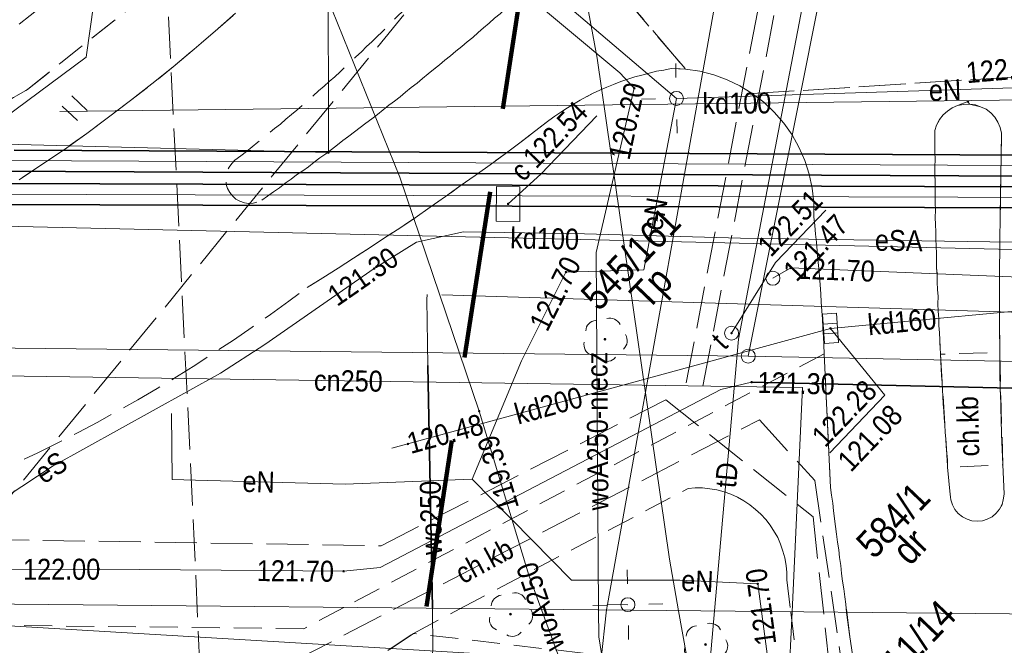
# Model space of a CAD drawing. Extents: x 0 to 6443539, y 0 to 5655063.
# Tile 48 of 64: x 6441092 to 6441127, y 5654808 to 5654831. Entities that reach past the tile are written whole.
import ezdxf
from ezdxf.enums import TextEntityAlignment as Align

# ---------------------------------------------------------------- set-up
doc = ezdxf.new("R2010")
doc.units = 0
doc.header["$MEASUREMENT"] = 0
for name, pattern in [('1.0_0.5', [1.5, 1, -0.5]), ('1.5_0.5', [2, 1.5, -0.5]), ('2', [0.9, 0.6, -0.3]), ('219-500', [0])]:
    doc.linetypes.add(name, pattern=pattern)
doc.layers.get('0').update_dxf_attribs({"color": 2, "linetype": 'CONTINUOUS', "lineweight": 5})
for name, color, linetype in [('202-punkt graniczny', 7, 'CONTINUOUS'), ('203-punkt graniczny', 7, 'CONTINUOUS'), ('210-oznaczenie konturu użytku gruntowego', 7, 'CONTINUOUS'), ('211-numer działki ewidencyjnej', 7, 'CONTINUOUS'), ('218-kontur użytku gruntowego', 7, 'CONTINUOUS'), ('219-działka ewidencyjna', 7, 'CONTINUOUS'), ('chodnik', 7, 'CONTINUOUS'), ('chodnik-Atr17', 7, 'CONTINUOUS'), ('droga dla rowerów', 7, 'CONTINUOUS'), ('drzewo liściaste', 7, 'CONTINUOUS'), ('jezdnia', 7, 'CONTINUOUS'), ('kratka ściekowa', 7, 'CONTINUOUS'), ('krawężnik', 7, 'CONTINUOUS'), ('latarnia', 7, 'CONTINUOUS'), ('obudowa ochronna przewodu', 7, 'CONTINUOUS'), ('pikieta sztuczna', 7, 'CONTINUOUS'), ('pikieta sztuczna-Atr2', 7, 'CONTINUOUS'), ('przewód ciepłowniczy', 7, 'CONTINUOUS'), ('przewód ciepłowniczy - ob. projektowany', 7, 'CONTINUOUS'), ('przewód ciepłowniczy-Atr1', 7, 'CONTINUOUS'), ('przewód elektroenergetyczny podziemny', 7, 'CONTINUOUS'), ('przewód elektroenergetyczny podziemny - ob. projektowany', 7, 'CONTINUOUS'), ('przewód elektroenergetyczny podziemny-Atr1', 7, 'CONTINUOUS'), ('przewód kanalizacyjny', 7, 'CONTINUOUS'), ('przewód kanalizacyjny - ob. projektowany', 7, 'CONTINUOUS'), ('przewód kanalizacyjny-Atr1', 7, 'CONTINUOUS'), ('przewód telekomunikacyjny podziemny', 7, 'CONTINUOUS'), ('przewód telekomunikacyjny podziemny - ob. projektowany', 7, 'CONTINUOUS'), ('przewód telekomunikacyjny podziemny-Atr1', 7, 'CONTINUOUS'), ('przewód wodociągowy', 7, 'CONTINUOUS'), ('przewód wodociągowy-Atr1', 7, 'CONTINUOUS'), ('rzedna', 7, 'CONTINUOUS'), ('rzedna-Atr2', 7, 'CONTINUOUS'), ('rzedna-Atr3', 7, 'CONTINUOUS'), ('słup przewodów napowietrznych', 7, 'CONTINUOUS'), ('trawnik', 7, 'CONTINUOUS'), ('właz do komory lub kanału', 7, 'CONTINUOUS'), ('właz do komory lub kanału - okrągły', 7, 'CONTINUOUS'), ('właz do komory lub kanału - okrągły-Atr17', 7, 'CONTINUOUS'), ('właz do komory lub kanału-Atr17', 7, 'CONTINUOUS'), ('Zakres', 7, 'CONTINUOUS')]:
    doc.layers.add(name, color=color, linetype=linetype)
doc.styles.add('MapaZas', font='geodezja.shx', dxfattribs={"width": 0.9})

# ---------------------------------------------------------------- blocks, each defined once
blk = doc.blocks.new('202')
at = {"color": 0, "linetype": 'Continuous', "lineweight": 0}
blk.add_circle((0, 0), 0.25, dxfattribs=at)
blk = doc.blocks.new('203')
at = {"linetype": 'Continuous', "lineweight": 0}
h = blk.add_hatch(color=0, dxfattribs=at)
edge = h.paths.add_edge_path()
edge.add_arc((0, 0), 0.045, 0, 360)
blk = doc.blocks.new('PW01')
at = {"linetype": 'Continuous', "lineweight": 13}
h = blk.add_hatch(color=0, dxfattribs=at)
edge = h.paths.add_edge_path()
edge.add_arc((0, 0), 0.045, 0, 360)
blk = doc.blocks.new('US22')
at = {"color": 0, "linetype": 'Continuous', "lineweight": 13}
blk.add_circle((0, 0), 0.25, dxfattribs=at)
blk = doc.blocks.new('US15')
at = {"color": 0, "linetype": 'Continuous', "lineweight": 13}
blk.add_circle((0, 0), 0.25, dxfattribs=at)
blk = doc.blocks.new('TU04')
at = {"color": 0, "linetype": 'Continuous', "lineweight": 13}
for p, q in [((0, 0), (0, 0.75)), ((0.5, 0), (0.5, 0.75))]:
    blk.add_line(p, q, dxfattribs=at)
blk = doc.blocks.new('OP021')
at = {"linetype": 'Continuous', "lineweight": 13}
h = blk.add_hatch(color=0, dxfattribs=at)
edge = h.paths.add_edge_path()
edge.add_arc((0, 0), 0.05, 0, 360)
at = {"color": 0, "linetype": 'Continuous', "lineweight": 13}
for centre, start, end in [((0, 0.4), 49.272, 130.728), ((-0.38, 0.124), 121.308, 202.548), ((0.38, 0.124), 337.452, 58.692), ((-0.235, -0.324), 193.221, 274.871), ((0.235, -0.324), 265.129, 346.779)]:
    blk.add_arc(centre, 0.4, start, end, dxfattribs=at)
blk = doc.blocks.new('SM01')
at = {"color": 0, "linetype": 'Continuous', "lineweight": 13}
for p, q in [((-0.53, 0.531), (-0.883, 0.884)), ((0.531, 0.531), (0.884, 0.884)), ((-0.53, -0.53), (-0.883, -0.883)), ((0.531, -0.53), (0.884, -0.883))]:
    blk.add_line(p, q, dxfattribs=at)
blk.add_circle((0, 0), 0.25, dxfattribs=at)
blk = doc.blocks.new('US05')
at = {"color": 0, "linetype": 'Continuous', "lineweight": 13}
for p, q in [((-0.525, -0.25), (-0.525, 0.25)), ((-0.525, 0.25), (-0.175, 0.25)), ((-0.175, -0.25), (-0.175, 0.25)), ((-0.175, 0.25), (0.175, 0.25)), ((0.175, -0.25), (0.175, 0.25)), ((0.175, 0.25), (0.525, 0.25)), ((0.525, -0.25), (0.525, 0.25)), ((-0.525, -0.25), (-0.175, -0.25)), ((-0.175, -0.25), (0.175, -0.25)), ((0.175, -0.25), (0.525, -0.25))]:
    blk.add_line(p, q, dxfattribs=at)

msp = doc.modelspace()

# ---------------------------------------------------------------- linework, layer by layer
at = {"layer": '218-kontur użytku gruntowego', "color": 3, "linetype": 'Continuous', "lineweight": 13, "flags": 128}
for points in [[(6441117.575, 5654818.556), (6441120.19, 5654831.712)], [(6441120.19, 5654831.712), (6441117.575, 5654818.556)]]:
    msp.add_lwpolyline(points, dxfattribs=at)
at = {"layer": '218-kontur użytku gruntowego', "color": 3, "linetype": 'Continuous', "lineweight": 13}
for points in [[(6441071.681, 5654819.054), (6441117.575, 5654818.556)], [(6441117.575, 5654818.556), (6441071.681, 5654819.054)]]:
    msp.add_lwpolyline(points, dxfattribs=at)
at = {"layer": '219-działka ewidencyjna', "color": 3, "linetype": '219-500', "lineweight": 13, "flags": 128}
for points in [[(6441102.549, 5654832.794), (6441102.558, 5654825.834)], [(6441120.19, 5654831.712), (6441117.575, 5654818.556)], [(6441102.558, 5654825.834), (6441075.263, 5654826.537)], [(6441130.262, 5654818.301), (6441117.575, 5654818.556)]]:
    msp.add_lwpolyline(points, dxfattribs=at)
at = {"layer": '219-działka ewidencyjna', "color": 3, "linetype": '219-500', "lineweight": 13}
for points in [[(6441117.575, 5654818.556), (6441071.681, 5654819.054)], [(6441130.599, 5654809.297), (6441071.681, 5654809.869)]]:
    msp.add_lwpolyline(points, dxfattribs=at)
at = {"layer": 'chodnik', "color": 7, "linetype": '1.0_0.5', "lineweight": 13}
for points in [[(6441121.334, 5654807.647), (6441121.209, 5654808.514), (6441121.064, 5654809.678), (6441121.03, 5654809.946), (6441120.995, 5654810.228), (6441120.947, 5654810.51), (6441120.912, 5654810.778), (6441120.885, 5654811.067), (6441120.836, 5654811.349), (6441120.809, 5654811.624), (6441120.768, 5654811.899), (6441120.734, 5654812.182), (6441120.699, 5654812.464), (6441120.658, 5654812.739), (6441120.623, 5654813.021), (6441120.596, 5654813.296), (6441120.548, 5654813.578), (6441120.513, 5654813.86), (6441120.289, 5654818.643), (6441103.108, 5654809.565)], [(6441103.443, 5654807.181), (6441105.597, 5654808.636), (6441107.261, 5654809.52), (6441115.422, 5654813.821), (6441115.676, 5654813.84), (6441115.938, 5654813.839), (6441116.2, 5654813.809), (6441116.455, 5654813.772), (6441116.711, 5654813.707), (6441116.947, 5654813.62), (6441117.19, 5654813.512), (6441117.412, 5654813.383), (6441117.634, 5654813.239), (6441117.836, 5654813.074), (6441118.03, 5654812.901), (6441118.204, 5654812.707), (6441118.364, 5654812.512), (6441118.628, 5654812.065), (6441118.733, 5654811.827), (6441118.816, 5654811.581), (6441118.885, 5654811.335), (6441118.933, 5654811.067), (6441118.953, 5654810.813), (6441118.958, 5654810.559), (6441119.096, 5654809.402), (6441119.31, 5654807.688)], [(6441103.108, 5654809.565), (6441101.675, 5654808.805), (6441071.681, 5654809.143)], [(6441117.63, 5654807.234), (6441105.597, 5654808.636), (6441103.443, 5654807.181)]]:
    msp.add_lwpolyline(points, dxfattribs=at)
at = {"layer": 'chodnik', "color": 7, "linetype": '1.0_0.5', "lineweight": 13, "flags": 128}
msp.add_lwpolyline([(6441124.449, 5654818.62), (6441124.706, 5654814.58), (6441126.677, 5654814.673), (6441126.569, 5654818.695)], close=True, dxfattribs=at)
at = {"layer": 'droga dla rowerów', "color": 7, "linetype": '1.0_0.5', "lineweight": 13}
for points in [[(6441115.598, 5654870.894), (6441114.21, 5654869.754), (6441111.355, 5654868.016), (6441108.319, 5654865.786), (6441106.16, 5654863.589), (6441104.119, 5654860.836), (6441102.879, 5654858.673), (6441101.561, 5654855.518), (6441100.317, 5654849.607), (6441100.39, 5654844.289), (6441100.119, 5654840.478), (6441098.82, 5654837.43), (6441096.961, 5654835.098), (6441094.653, 5654832.891), (6441090.974, 5654830.018), (6441084.39, 5654826.091), (6441079.94, 5654824.177), (6441076.18, 5654823.056), (6441071.681, 5654822.157)], [(6441071.681, 5654820.107), (6441072.408, 5654820.244), (6441079.08, 5654821.761), (6441085.249, 5654824.285), (6441091.794, 5654828.098), (6441096.056, 5654831.479), (6441098.413, 5654833.694), (6441100.527, 5654836.321), (6441102.13, 5654840.02), (6441102.435, 5654843.909), (6441102.368, 5654849.941), (6441103.498, 5654854.909), (6441104.502, 5654857.52), (6441105.858, 5654859.933), (6441107.603, 5654862.29), (6441109.436, 5654864.218), (6441111.953, 5654866.183), (6441115.991, 5654868.491), (6441118.323, 5654870.564), (6441118.452, 5654870.894)]]:
    msp.add_lwpolyline(points, dxfattribs=at)
at = {"layer": 'jezdnia', "color": 7, "linetype": '1.5_0.5', "lineweight": 13}
for points in [[(6441105.065, 5654844.631), (6441105.216, 5654843.849), (6441105.304, 5654843.059), (6441105.356, 5654842.261), (6441105.353, 5654841.462), (6441105.292, 5654840.661), (6441115.33, 5654828.82), (6441115.841, 5654828.746), (6441116.339, 5654828.615), (6441116.824, 5654828.442), (6441117.274, 5654828.218), (6441117.719, 5654827.945), (6441133.01, 5654828.92)], [(6441133.01, 5654828.92), (6441117.719, 5654827.945), (6441118.128, 5654827.636), (6441118.504, 5654827.276), (6441118.845, 5654826.894), (6441119.144, 5654826.469), (6441119.387, 5654826.029), (6441119.595, 5654825.553), (6441119.754, 5654825.068), (6441119.864, 5654824.561), (6441119.918, 5654824.053), (6441119.922, 5654823.537), (6441119.95, 5654823.233), (6441119.985, 5654822.923), (6441120.019, 5654822.627), (6441120.04, 5654822.316), (6441120.068, 5654822.012), (6441120.096, 5654821.695), (6441120.123, 5654821.405), (6441120.151, 5654821.102), (6441120.165, 5654820.784), (6441120.186, 5654820.487), (6441120.207, 5654820.176), (6441120.227, 5654819.88), (6441120.241, 5654819.562), (6441120.262, 5654819.251), (6441120.275, 5654818.961), (6441120.289, 5654818.643), (6441120.513, 5654813.86), (6441120.548, 5654813.578), (6441120.596, 5654813.296), (6441120.623, 5654813.021), (6441120.699, 5654812.464), (6441120.734, 5654812.182), (6441120.768, 5654811.899), (6441120.809, 5654811.624), (6441120.836, 5654811.349), (6441120.885, 5654811.067), (6441120.912, 5654810.778), (6441120.947, 5654810.51), (6441120.995, 5654810.228), (6441121.03, 5654809.946), (6441121.064, 5654809.678), (6441121.091, 5654809.389), (6441121.209, 5654808.514), (6441121.334, 5654807.647)]]:
    msp.add_lwpolyline(points, dxfattribs=at)
at = {"layer": 'jezdnia', "color": 7, "linetype": '1.5_0.5', "lineweight": 13, "flags": 128}
for points in [[(6441105.292, 5654840.661), (6441105.196, 5654839.881), (6441105.036, 5654839.093), (6441104.826, 5654838.324), (6441104.56, 5654837.569), (6441104.258, 5654836.834), (6441103.906, 5654836.105), (6441103.503, 5654835.424), (6441103.072, 5654834.757), (6441102.583, 5654834.131), (6441102.059, 5654833.526), (6441101.367, 5654832.832), (6441100.667, 5654832.159), (6441099.96, 5654831.479), (6441099.232, 5654830.819), (6441098.503, 5654830.174), (6441097.753, 5654829.535), (6441097.01, 5654828.904), (6441096.245, 5654828.293), (6441095.48, 5654827.697), (6441094.694, 5654827.107), (6441093.914, 5654826.524), (6441093.113, 5654825.948), (6441092.305, 5654825.407), (6441091.496, 5654824.866), (6441090.673, 5654824.325), (6441089.842, 5654823.819), (6441089.032, 5654823.363), (6441088.228, 5654822.914), (6441087.403, 5654822.486), (6441086.584, 5654822.065), (6441085.737, 5654821.672), (6441084.911, 5654821.286), (6441084.056, 5654820.928), (6441083.194, 5654820.577), (6441082.338, 5654820.233), (6441081.468, 5654819.917), (6441080.591, 5654819.608), (6441079.713, 5654819.327), (6441078.827, 5654819.054), (6441077.941, 5654818.808), (6441077.048, 5654818.57), (6441076.155, 5654818.345), (6441078.251, 5654811.049), (6441079.048, 5654811.172), (6441079.837, 5654811.317), (6441080.632, 5654811.468), (6441081.428, 5654811.62), (6441082.217, 5654811.793), (6441083.005, 5654811.979), (6441083.786, 5654812.173), (6441084.574, 5654812.374), (6441085.347, 5654812.589), (6441086.127, 5654812.825), (6441086.893, 5654813.061), (6441087.658, 5654813.311), (6441089.181, 5654813.846), (6441089.939, 5654814.117), (6441090.697, 5654814.416), (6441091.425, 5654814.758), (6441092.167, 5654815.099), (6441092.881, 5654815.454), (6441093.609, 5654815.823), (6441094.315, 5654816.199), (6441095.028, 5654816.597), (6441095.74, 5654816.994), (6441096.432, 5654817.398), (6441097.123, 5654817.816), (6441097.814, 5654818.248), (6441098.483, 5654818.687), (6441099.167, 5654819.127), (6441099.836, 5654819.594), (6441100.491, 5654820.046), (6441101.145, 5654820.527), (6441101.8, 5654821.008), (6441102.358, 5654821.36), (6441102.909, 5654821.704), (6441103.46, 5654822.063), (6441104.011, 5654822.421), (6441104.569, 5654822.787), (6441105.113, 5654823.138), (6441105.657, 5654823.504), (6441106.2, 5654823.883), (6441106.744, 5654824.263), (6441107.273, 5654824.642), (6441107.802, 5654825.021), (6441108.346, 5654825.401), (6441108.875, 5654825.794), (6441109.404, 5654826.188), (6441109.926, 5654826.588), (6441110.44, 5654826.981), (6441110.656, 5654827.134), (6441110.872, 5654827.287), (6441111.11, 5654827.434), (6441111.326, 5654827.573), (6441111.563, 5654827.706), (6441111.801, 5654827.838), (6441112.032, 5654827.963), (6441112.27, 5654828.067), (6441112.515, 5654828.179), (6441112.76, 5654828.276), (6441113.013, 5654828.381), (6441113.273, 5654828.464), (6441113.512, 5654828.54), (6441113.772, 5654828.609), (6441114.032, 5654828.678), (6441114.292, 5654828.748), (6441114.553, 5654828.789), (6441114.813, 5654828.844), (6441115.33, 5654828.82)], [(6441102.012, 5654827.866), (6441102.206, 5654828.04), (6441102.407, 5654828.207), (6441102.588, 5654828.381), (6441102.789, 5654828.548), (6441102.976, 5654828.729), (6441103.163, 5654828.91), (6441103.357, 5654829.084), (6441103.544, 5654829.265), (6441103.739, 5654829.439), (6441103.919, 5654829.626), (6441104.113, 5654829.8), (6441104.293, 5654829.974), (6441104.48, 5654830.155), (6441104.66, 5654830.343), (6441104.847, 5654830.524), (6441105.027, 5654830.711), (6441105.214, 5654830.892), (6441106.928, 5654832.74), (6441108.334, 5654834.093), (6441108.487, 5654834.238), (6441108.668, 5654834.369), (6441108.871, 5654834.437), (6441109.082, 5654834.498), (6441109.294, 5654834.503), (6441109.514, 5654834.472), (6441109.721, 5654834.413), (6441109.9, 5654834.311), (6441110.079, 5654834.18), (6441110.224, 5654834.028), (6441110.334, 5654833.839), (6441110.423, 5654833.643), (6441110.477, 5654833.439), (6441110.475, 5654833.22), (6441110.451, 5654833.007), (6441110.392, 5654832.801), (6441110.337, 5654832.715), (6441110.297, 5654832.629), (6441110.242, 5654832.543), (6441110.195, 5654832.45), (6441110.14, 5654832.364), (6441110.085, 5654832.278), (6441110.023, 5654832.199), (6441109.968, 5654832.113), (6441109.914, 5654832.027), (6441109.852, 5654831.933), (6441109.79, 5654831.854), (6441109.721, 5654831.782), (6441109.666, 5654831.696), (6441109.604, 5654831.617), (6441109.535, 5654831.545), (6441109.473, 5654831.465), (6441109.272, 5654831.298), (6441109.084, 5654831.132), (6441108.89, 5654830.972), (6441108.696, 5654830.798), (6441108.501, 5654830.638), (6441108.307, 5654830.464), (6441108.105, 5654830.297), (6441107.918, 5654830.13), (6441107.724, 5654829.956), (6441107.515, 5654829.796), (6441107.328, 5654829.63), (6441107.119, 5654829.469), (6441106.925, 5654829.295), (6441106.723, 5654829.143), (6441106.529, 5654828.969), (6441106.32, 5654828.808), (6441106.125, 5654828.649), (6441105.917, 5654828.489), (6441105.729, 5654828.322), (6441105.52, 5654828.162), (6441105.319, 5654827.995), (6441105.124, 5654827.835), (6441104.916, 5654827.675), (6441104.721, 5654827.529), (6441104.512, 5654827.369), (6441104.311, 5654827.202), (6441104.109, 5654827.049), (6441103.9, 5654826.889), (6441103.698, 5654826.736), (6441103.49, 5654826.576), (6441103.288, 5654826.423), (6441103.079, 5654826.263), (6441102.877, 5654826.11), (6441102.669, 5654825.95), (6441102.467, 5654825.797), (6441102.251, 5654825.644), (6441102.049, 5654825.491), (6441101.84, 5654825.331), (6441101.639, 5654825.178), (6441101.422, 5654825.039), (6441101.22, 5654824.886), (6441101.011, 5654824.74), (6441100.803, 5654824.58), (6441100.594, 5654824.434), (6441100.378, 5654824.28), (6441100.176, 5654824.128), (6441100.022, 5654824.068), (6441099.867, 5654824.022), (6441099.705, 5654824.011), (6441099.555, 5654824.043), (6441099.391, 5654824.104), (6441099.249, 5654824.171), (6441099.133, 5654824.282), (6441099.031, 5654824.407), (6441098.943, 5654824.546), (6441098.905, 5654824.694), (6441098.887, 5654824.864), (6441098.898, 5654825.019), (6441098.93, 5654825.183), (6441099.004, 5654825.319), (6441099.101, 5654825.448), (6441099.211, 5654825.564), (6441099.42, 5654825.724), (6441099.622, 5654825.877), (6441099.831, 5654826.037), (6441100.032, 5654826.204), (6441100.233, 5654826.371), (6441100.428, 5654826.531), (6441100.63, 5654826.698), (6441100.838, 5654826.858), (6441101.033, 5654827.032), (6441101.234, 5654827.199), (6441101.429, 5654827.359), (6441101.817, 5654827.692)], [(6441126.562, 5654820.668), (6441126.559, 5654820.116), (6441126.557, 5654819.578), (6441126.568, 5654819.041), (6441126.573, 5654818.483), (6441126.578, 5654817.938), (6441126.59, 5654817.401), (6441126.609, 5654816.857), (6441126.621, 5654816.305), (6441126.632, 5654815.768), (6441126.658, 5654815.217), (6441126.677, 5654814.673), (6441126.729, 5654813.613), (6441126.697, 5654813.421), (6441126.652, 5654813.243), (6441126.563, 5654813.079), (6441126.439, 5654812.935), (6441126.293, 5654812.811), (6441126.125, 5654812.723), (6441125.95, 5654812.669), (6441125.766, 5654812.651), (6441125.575, 5654812.668), (6441125.404, 5654812.721), (6441125.233, 5654812.802), (6441125.088, 5654812.927), (6441124.965, 5654813.072), (6441124.876, 5654813.24), (6441124.823, 5654813.416), (6441124.798, 5654813.606), (6441124.706, 5654814.58), (6441124.7, 5654814.835), (6441124.674, 5654815.082), (6441124.654, 5654815.336), (6441124.642, 5654815.583), (6441124.622, 5654815.838), (6441124.602, 5654816.092), (6441124.583, 5654816.346), (6441124.57, 5654816.593), (6441124.551, 5654816.847), (6441124.538, 5654817.109), (6441124.519, 5654817.349), (6441124.506, 5654817.61), (6441124.486, 5654817.864), (6441124.474, 5654818.112), (6441124.468, 5654818.366), (6441124.449, 5654818.62), (6441124.436, 5654818.868), (6441124.43, 5654819.136), (6441124.411, 5654819.391), (6441124.391, 5654819.645), (6441124.393, 5654819.906), (6441124.373, 5654820.161), (6441124.36, 5654820.422), (6441124.362, 5654820.684), (6441124.342, 5654820.938), (6441124.329, 5654821.199), (6441124.331, 5654821.461), (6441124.311, 5654821.715), (6441124.307, 5654822.232), (6441124.294, 5654822.493), (6441124.281, 5654822.754), (6441124.283, 5654823.002), (6441124.27, 5654823.263), (6441124.265, 5654823.518), (6441124.266, 5654823.78), (6441124.261, 5654824.034), (6441124.255, 5654824.303), (6441124.263, 5654824.558), (6441124.258, 5654824.812), (6441124.245, 5654825.073), (6441124.254, 5654825.328), (6441124.255, 5654825.59), (6441124.243, 5654825.851), (6441124.251, 5654826.106), (6441124.253, 5654826.368), (6441124.247, 5654826.622), (6441124.313, 5654826.822), (6441124.415, 5654827.015), (6441124.546, 5654827.181), (6441124.706, 5654827.318), (6441124.873, 5654827.435), (6441125.062, 5654827.517), (6441125.434, 5654827.66), (6441125.485, 5654827.569), (6441125.884, 5654827.478), (6441126.084, 5654827.384), (6441126.249, 5654827.253), (6441126.394, 5654827.1), (6441126.504, 5654826.926), (6441126.579, 5654826.729), (6441126.633, 5654826.526), (6441126.58, 5654823.391), (6441126.571, 5654822.846), (6441126.576, 5654822.302), (6441126.566, 5654821.757), (6441126.557, 5654821.212)]]:
    msp.add_lwpolyline(points, close=True, dxfattribs=at)
at = {"layer": 'krawężnik', "color": 7, "linetype": 'Continuous', "lineweight": 13, "flags": 128}
for points in [[(6441100.176, 5654824.128), (6441100.378, 5654824.28), (6441100.594, 5654824.434), (6441100.803, 5654824.58), (6441101.011, 5654824.74), (6441101.22, 5654824.886), (6441101.422, 5654825.039), (6441101.639, 5654825.178), (6441101.84, 5654825.331), (6441102.049, 5654825.491), (6441102.251, 5654825.644), (6441102.467, 5654825.797), (6441102.669, 5654825.95), (6441102.877, 5654826.11), (6441103.079, 5654826.263), (6441103.288, 5654826.423), (6441103.49, 5654826.576), (6441103.698, 5654826.736), (6441103.9, 5654826.889), (6441104.109, 5654827.049), (6441104.311, 5654827.202), (6441104.512, 5654827.369), (6441104.721, 5654827.529), (6441104.916, 5654827.675), (6441105.124, 5654827.835), (6441105.319, 5654827.995), (6441105.52, 5654828.162), (6441105.729, 5654828.322), (6441105.917, 5654828.489), (6441106.125, 5654828.649), (6441106.32, 5654828.808), (6441106.529, 5654828.969), (6441106.723, 5654829.143), (6441106.925, 5654829.295), (6441107.119, 5654829.469), (6441107.328, 5654829.63), (6441107.515, 5654829.796), (6441107.724, 5654829.956), (6441107.918, 5654830.13), (6441108.105, 5654830.297), (6441108.307, 5654830.464), (6441108.501, 5654830.638)], [(6441114.813, 5654828.844), (6441114.553, 5654828.789), (6441114.292, 5654828.748), (6441114.032, 5654828.678), (6441113.772, 5654828.609), (6441113.512, 5654828.54), (6441113.273, 5654828.464), (6441113.013, 5654828.381), (6441112.76, 5654828.276), (6441112.515, 5654828.179), (6441112.27, 5654828.067), (6441112.032, 5654827.963), (6441111.801, 5654827.838), (6441111.563, 5654827.706), (6441111.326, 5654827.573), (6441111.11, 5654827.434), (6441110.872, 5654827.287), (6441110.656, 5654827.134), (6441110.44, 5654826.981)], [(6441114.813, 5654828.844), (6441115.33, 5654828.82), (6441115.841, 5654828.746), (6441116.339, 5654828.615), (6441116.824, 5654828.442), (6441117.274, 5654828.218), (6441117.719, 5654827.945), (6441118.128, 5654827.636), (6441118.504, 5654827.276), (6441118.845, 5654826.894), (6441119.144, 5654826.469), (6441119.387, 5654826.029), (6441119.595, 5654825.553), (6441119.754, 5654825.068), (6441119.864, 5654824.561), (6441119.918, 5654824.053), (6441119.922, 5654823.537)], [(6441126.633, 5654826.526), (6441126.579, 5654826.729), (6441126.504, 5654826.926), (6441126.394, 5654827.1), (6441126.249, 5654827.253), (6441126.084, 5654827.384), (6441125.884, 5654827.478), (6441125.698, 5654827.545), (6441125.485, 5654827.569), (6441125.274, 5654827.55), (6441125.062, 5654827.517), (6441124.873, 5654827.435), (6441124.706, 5654827.318), (6441124.546, 5654827.181), (6441124.415, 5654827.015), (6441124.313, 5654826.822), (6441124.247, 5654826.622)], [(6441110.44, 5654826.981), (6441109.926, 5654826.588), (6441109.404, 5654826.188), (6441108.875, 5654825.794), (6441108.346, 5654825.401), (6441107.802, 5654825.021), (6441107.273, 5654824.642), (6441106.744, 5654824.263), (6441106.2, 5654823.883), (6441105.657, 5654823.504), (6441105.113, 5654823.138), (6441104.569, 5654822.787), (6441104.011, 5654822.421), (6441103.46, 5654822.063), (6441102.909, 5654821.704), (6441102.358, 5654821.36), (6441101.8, 5654821.008)], [(6441124.247, 5654826.622), (6441124.253, 5654826.368), (6441124.251, 5654826.106), (6441124.243, 5654825.851), (6441124.255, 5654825.59), (6441124.254, 5654825.328), (6441124.245, 5654825.073), (6441124.258, 5654824.812), (6441124.263, 5654824.558), (6441124.255, 5654824.303), (6441124.261, 5654824.034), (6441124.266, 5654823.78), (6441124.265, 5654823.518), (6441124.27, 5654823.263), (6441124.283, 5654823.002), (6441124.281, 5654822.754), (6441124.294, 5654822.493), (6441124.307, 5654822.232), (6441124.305, 5654821.97), (6441124.311, 5654821.715), (6441124.331, 5654821.461), (6441124.329, 5654821.199), (6441124.342, 5654820.938), (6441124.362, 5654820.684), (6441124.36, 5654820.422), (6441124.373, 5654820.161), (6441124.393, 5654819.906), (6441124.391, 5654819.645), (6441124.411, 5654819.391), (6441124.43, 5654819.136), (6441124.436, 5654818.868), (6441124.449, 5654818.62)], [(6441126.58, 5654823.391), (6441126.633, 5654826.526)], [(6441119.922, 5654823.537), (6441119.95, 5654823.233), (6441119.985, 5654822.923), (6441120.019, 5654822.627), (6441120.04, 5654822.316), (6441120.068, 5654822.012), (6441120.096, 5654821.695), (6441120.123, 5654821.405), (6441120.151, 5654821.102), (6441120.165, 5654820.784), (6441120.186, 5654820.487), (6441120.207, 5654820.176), (6441120.227, 5654819.88), (6441120.241, 5654819.562), (6441120.262, 5654819.251), (6441120.275, 5654818.961), (6441120.289, 5654818.643)], [(6441126.677, 5654814.673), (6441126.658, 5654815.217), (6441126.632, 5654815.768), (6441126.621, 5654816.305), (6441126.609, 5654816.857), (6441126.59, 5654817.401), (6441126.578, 5654817.938), (6441126.573, 5654818.483), (6441126.568, 5654819.041), (6441126.557, 5654819.578), (6441126.559, 5654820.116), (6441126.562, 5654820.668), (6441126.557, 5654821.212), (6441126.566, 5654821.757), (6441126.576, 5654822.302), (6441126.571, 5654822.846), (6441126.58, 5654823.391)], [(6441120.513, 5654813.86), (6441120.289, 5654818.643)], [(6441124.706, 5654814.58), (6441124.7, 5654814.835), (6441124.674, 5654815.082), (6441124.654, 5654815.336), (6441124.642, 5654815.583), (6441124.622, 5654815.838), (6441124.602, 5654816.092), (6441124.583, 5654816.346), (6441124.57, 5654816.593), (6441124.551, 5654816.847), (6441124.538, 5654817.109), (6441124.519, 5654817.349), (6441124.506, 5654817.61), (6441124.486, 5654817.864), (6441124.474, 5654818.112), (6441124.468, 5654818.366), (6441124.449, 5654818.62)], [(6441124.706, 5654814.58), (6441124.798, 5654813.606)], [(6441126.677, 5654814.673), (6441126.729, 5654813.613)], [(6441121.091, 5654809.389), (6441121.064, 5654809.678), (6441121.03, 5654809.946), (6441120.995, 5654810.228), (6441120.947, 5654810.51), (6441120.912, 5654810.778), (6441120.885, 5654811.067), (6441120.836, 5654811.349), (6441120.809, 5654811.624), (6441120.768, 5654811.899), (6441120.734, 5654812.182), (6441120.699, 5654812.464), (6441120.658, 5654812.739), (6441120.623, 5654813.021), (6441120.596, 5654813.296), (6441120.548, 5654813.578), (6441120.513, 5654813.86)], [(6441126.729, 5654813.613), (6441126.697, 5654813.421), (6441126.652, 5654813.243), (6441126.563, 5654813.079), (6441126.439, 5654812.935), (6441126.293, 5654812.811), (6441126.125, 5654812.723), (6441125.95, 5654812.669), (6441125.766, 5654812.651), (6441125.575, 5654812.668), (6441125.404, 5654812.721), (6441125.233, 5654812.802), (6441125.088, 5654812.927), (6441124.965, 5654813.072), (6441124.876, 5654813.24), (6441124.823, 5654813.416), (6441124.798, 5654813.606)], [(6441122.993, 5654795.397), (6441122.882, 5654796.279), (6441122.757, 5654797.146), (6441122.632, 5654798.028), (6441122.507, 5654798.895), (6441122.396, 5654799.777), (6441122.278, 5654800.651), (6441122.153, 5654801.518), (6441122.035, 5654802.393), (6441121.924, 5654803.274), (6441121.799, 5654804.142), (6441121.681, 5654805.016), (6441121.563, 5654805.891), (6441121.452, 5654806.772), (6441121.334, 5654807.647), (6441121.209, 5654808.514), (6441121.091, 5654809.389)]]:
    msp.add_lwpolyline(points, dxfattribs=at)
at = {"layer": 'obudowa ochronna przewodu', "color": 0, "lineweight": 35}
for p, q in [((6441136.753, 5654825.698), (6441091.314, 5654825.921)), ((6441136.75, 5654824.948), (6441090.602, 5654825.174)), ((6441090.146, 5654824.727), (6441136.763, 5654824.581)), ((6441089.813, 5654823.978), (6441136.76, 5654823.831))]:
    msp.add_line(p, q, dxfattribs=at)
at = {"layer": 'obudowa ochronna przewodu', "color": 7, "linetype": 'Continuous', "lineweight": 35, "flags": 128}
for points in [[(6441106.118, 5654818.216), (6441106.278, 5654809.534)], [(6441136.822, 5654817.184), (6441117.695, 5654817.625)]]:
    msp.add_lwpolyline(points, dxfattribs=at)
at = {"layer": 'przewód ciepłowniczy', "color": 212, "linetype": 'Continuous', "lineweight": 13}
for points in [[(6441138.952, 5654824.642), (6441136.751, 5654825.323), (6441090.958, 5654825.548), (6441090.705, 5654830.344), (6441078.323, 5654830.585), (6441078.142, 5654825.539), (6441071.681, 5654825.717)], [(6441138.952, 5654824.642), (6441136.762, 5654824.206), (6441089.979, 5654824.352), (6441089.501, 5654824.879), (6441089.386, 5654828.866), (6441088.897, 5654829.251), (6441080.124, 5654829.387), (6441079.457, 5654828.849), (6441079.168, 5654824.861), (6441078.59, 5654824.473), (6441071.681, 5654824.602)], [(6441071.681, 5654817.974), (6441085.931, 5654817.927), (6441119.516, 5654817.431), (6441119.146, 5654809.41)]]:
    msp.add_lwpolyline(points, dxfattribs=at)
at = {"layer": 'przewód ciepłowniczy', "color": 212, "linetype": 'Continuous', "lineweight": 13, "flags": 128}
msp.add_lwpolyline([(6441131.025, 5654800.084), (6441131.007, 5654800.6), (6441131.072, 5654806.394), (6441129.812, 5654806.423), (6441120.588, 5654806.492), (6441119.02, 5654806.734), (6441119.146, 5654809.41)], dxfattribs=at)
at = {"layer": 'przewód ciepłowniczy - ob. projektowany', "color": 212, "linetype": '1.5_0.5', "lineweight": 13}
for points in [[(6441115.354, 5654817.596), (6441120.045, 5654841.999), (6441145.83, 5654846.66), (6441148.734, 5654847.466), (6441142.288, 5654870.894)], [(6441115.951, 5654817.481), (6441120.551, 5654841.487), (6441145.942, 5654846.069), (6441149.464, 5654847.043), (6441142.904, 5654870.894)]]:
    msp.add_lwpolyline(points, dxfattribs=at)
at = {"layer": 'przewód elektroenergetyczny podziemny', "color": 1, "linetype": 'Continuous', "lineweight": 13}
for points in [[(6441119.151, 5654870.894), (6441118.568, 5654869.028), (6441116.503, 5654867.073), (6441113.132, 5654864.985), (6441105.181, 5654857.853), (6441102.895, 5654857.923), (6441100.246, 5654855.822), (6441098.434, 5654850.676), (6441097.053, 5654839.995), (6441094.963, 5654836.873), (6441093.898, 5654829.254), (6441087.988, 5654824.875), (6441086.05, 5654822.909), (6441080.164, 5654820.363), (6441071.681, 5654819.222)], [(6441115.085, 5654809.449), (6441114.755, 5654811.288), (6441112.174, 5654829.211), (6441109.173, 5654845.336), (6441109.767, 5654870.894)], [(6441146.054, 5654870.894), (6441139.667, 5654867.016), (6441131.503, 5654861.57), (6441124.089, 5654838.805), (6441118.934, 5654837.123), (6441116.894, 5654834.01), (6441112.541, 5654809.67)], [(6441071.681, 5654809.83), (6441074.236, 5654809.951), (6441090.533, 5654808.939), (6441107.812, 5654807.913), (6441112.296, 5654807.621)], [(6441115.826, 5654754.671), (6441117.112, 5654755.712), (6441117.72, 5654772.686), (6441117.5, 5654792.308), (6441117.601, 5654795.507), (6441115.085, 5654809.449)]]:
    msp.add_lwpolyline(points, dxfattribs=at)
at = {"layer": 'przewód elektroenergetyczny podziemny', "color": 1, "linetype": 'Continuous', "lineweight": 13, "flags": 128}
for points in [[(6441115.006, 5654827.773), (6441109.04, 5654832.863), (6441103.723, 5654837.692), (6441104.672, 5654842.197), (6441103.043, 5654843.908), (6441102.925, 5654847.067), (6441103.069, 5654850.557), (6441103.115, 5654855.622), (6441103.24, 5654860.279), (6441108.485, 5654863.356), (6441112.318, 5654865.681), (6441113.864, 5654866.804)], [(6441118.456, 5654821.341), (6441119.098, 5654821.708), (6441130.191, 5654821.263), (6441146.266, 5654820.656), (6441147.468, 5654825.93), (6441148.438, 5654832.062), (6441149.164, 5654836.739), (6441149.529, 5654836.874), (6441152.075, 5654835.889), (6441154.419, 5654836.761), (6441163.155, 5654845.175), (6441167.499, 5654844.796), (6441167.509, 5654844.357), (6441167.754, 5654844.151)], [(6441148.606, 5654837.689), (6441138.167, 5654828.551), (6441137.235, 5654828.46), (6441136.057, 5654828.314), (6441134.217, 5654828.373), (6441115.006, 5654827.773)], [(6441115.006, 5654827.773), (6441113.838, 5654821.637), (6441111.053, 5654821.562), (6441109.467, 5654818.388), (6441107.698, 5654814.155)], [(6441111.723, 5654822.928), (6441111.03, 5654822.941), (6441107.386, 5654822.997), (6441105.704, 5654822.628), (6441104.197, 5654821.69), (6441100.288, 5654818.967), (6441098.697, 5654817.942), (6441092.68, 5654814.608), (6441091.069, 5654813.548), (6441090.015, 5654812.909), (6441089.076, 5654813.158)], [(6441132.931, 5654822.765), (6441130.268, 5654822.587), (6441117.293, 5654822.773), (6441111.723, 5654822.928)], [(6441096.946, 5654816.504), (6441096.969, 5654814.142), (6441097.804, 5654814.118), (6441103.161, 5654813.972), (6441107.698, 5654814.155)], [(6441107.698, 5654814.155), (6441111.249, 5654810.547), (6441115.132, 5654810.54), (6441117.915, 5654810.409), (6441118.698, 5654804.605), (6441118.726, 5654802.682)], [(6441112.541, 5654809.67), (6441112.51, 5654809.478)], [(6441112.541, 5654809.67), (6441113.27, 5654809.665)], [(6441112.51, 5654809.478), (6441112.296, 5654807.621)]]:
    msp.add_lwpolyline(points, dxfattribs=at)
at = {"layer": 'przewód elektroenergetyczny podziemny - ob. projektowany', "color": 1, "linetype": '1.5_0.5', "lineweight": 13, "flags": 128}
msp.add_lwpolyline([(6441106.067, 5654790.865), (6441106.045, 5654791.55), (6441098.674, 5654791.299), (6441097.759, 5654811.945), (6441096.686, 5654833.742), (6441102.037, 5654834.211), (6441101.82, 5654849.774), (6441101.962, 5654850.067), (6441102.269, 5654850.257), (6441129.643, 5654849.492), (6441148.942, 5654848.956), (6441167.991, 5654844.948), (6441168.014, 5654844.538)], dxfattribs=at)
at = {"layer": 'przewód elektroenergetyczny podziemny - ob. projektowany', "color": 1, "linetype": '1.5_0.5', "lineweight": 13}
for points in [[(6441071.681, 5654820.602), (6441080.042, 5654820.452), (6441080.516, 5654820.095), (6441082.955, 5654811.653), (6441083.564, 5654811.306), (6441086.349, 5654812.059), (6441104.447, 5654811.772), (6441114.625, 5654816.993), (6441119.892, 5654812.807), (6441120.763, 5654804.926), (6441130.345, 5654797.523), (6441131.323, 5654770.986), (6441131.745, 5654757.691), (6441131.839, 5654754.671)], [(6441096.184, 5654807.279), (6441096.194, 5654807.173), (6441096.217, 5654807.081), (6441096.268, 5654806.991), (6441096.334, 5654806.914), (6441096.413, 5654806.852), (6441096.492, 5654806.804), (6441096.591, 5654806.778), (6441096.69, 5654806.766), (6441099.563, 5654806.73), (6441117.971, 5654816.28), (6441119.956, 5654814.103), (6441121.74, 5654801.969), (6441122.058, 5654800.335), (6441123.101, 5654788.426), (6441124.084, 5654770.468), (6441124.544, 5654754.671)]]:
    msp.add_lwpolyline(points, dxfattribs=at)
at = {"layer": 'przewód kanalizacyjny', "color": 34, "linetype": 'Continuous', "lineweight": 13, "flags": 128}
for points in [[(6441141.392, 5654827.885), (6441092.949, 5654827.309)], [(6441136.318, 5654822.152), (6441084.265, 5654823.358)], [(6441129.905, 5654820.429), (6441120.517, 5654819.547)], [(6441120.517, 5654819.547), (6441105.401, 5654815.414), (6441104.824, 5654815.26)]]:
    msp.add_lwpolyline(points, dxfattribs=at)
at = {"layer": 'przewód kanalizacyjny - ob. projektowany', "color": 34, "linetype": '1.5_0.5', "lineweight": 13}
msp.add_lwpolyline([(6441071.681, 5654811.857), (6441084.036, 5654811.726), (6441086.141, 5654812.479), (6441090.383, 5654812.571), (6441122.767, 5654852.172), (6441150.089, 5654870.894)], dxfattribs=at)
at = {"layer": 'przewód telekomunikacyjny podziemny', "color": 30, "linetype": 'Continuous', "lineweight": 13, "flags": 128}
for points in [[(6441124.275, 5654854.065), (6441123.794, 5654853.39), (6441117.223, 5654819.157)], [(6441117.223, 5654819.157), (6441116.365, 5654809.442)], [(6441116.365, 5654809.442), (6441115.867, 5654803.73)]]:
    msp.add_lwpolyline(points, dxfattribs=at)
at = {"layer": 'przewód telekomunikacyjny podziemny', "color": 30, "linetype": 'Continuous', "lineweight": 13}
msp.add_lwpolyline([(6441071.681, 5654803.749), (6441072.551, 5654804.157), (6441079.734, 5654803.952), (6441080.405, 5654805.954), (6441081.409, 5654806.987), (6441083.485, 5654809.415), (6441084.895, 5654810.917), (6441094.344, 5654810.938), (6441103.102, 5654810.859), (6441104.414, 5654811), (6441116.597, 5654817.361), (6441117.695, 5654817.625), (6441136.822, 5654817.184), (6441153.25, 5654816.628), (6441153.744, 5654816.638), (6441154.239, 5654816.663), (6441156.247, 5654817.025), (6441159.498, 5654820.419)], dxfattribs=at)
at = {"layer": 'przewód telekomunikacyjny podziemny - ob. projektowany', "color": 30, "linetype": '1.5_0.5', "lineweight": 13}
msp.add_lwpolyline([(6441071.681, 5654820.602), (6441080.042, 5654820.452), (6441080.516, 5654820.095), (6441082.955, 5654811.653), (6441083.564, 5654811.306), (6441086.349, 5654812.059), (6441104.447, 5654811.772), (6441114.625, 5654816.993), (6441119.892, 5654812.807), (6441120.763, 5654804.926), (6441130.345, 5654797.523), (6441131.323, 5654770.986), (6441131.745, 5654757.691), (6441131.839, 5654754.671)], dxfattribs=at)
at = {"layer": 'przewód wodociągowy', "color": 5, "linetype": 'Continuous', "lineweight": 13, "flags": 128}
for points in [[(6441115.578, 5654870.936), (6441114.643, 5654869.367), (6441106.844, 5654856.524), (6441102.866, 5654837.723), (6441103.196, 5654836.867), (6441112.985, 5654828.684), (6441113.499, 5654828.136)], [(6441113.534, 5654801.367), (6441111.784, 5654805.106), (6441109.725, 5654810.719), (6441107.95, 5654816.587), (6441105.109, 5654824.956), (6441102.478, 5654831.477), (6441100.225, 5654835.254), (6441096.245, 5654843.634)], [(6441113.499, 5654828.136), (6441112.134, 5654822.258), (6441112.22, 5654809.479)], [(6441106.278, 5654809.534), (6441106.118, 5654818.216), (6441106.074, 5654820.585), (6441106.084, 5654820.755)], [(6441147.359, 5654819.513), (6441106.615, 5654820.745)], [(6441106.083, 5654803.808), (6441106.295, 5654808.092), (6441106.278, 5654809.534)]]:
    msp.add_lwpolyline(points, dxfattribs=at)
at = {"layer": 'przewód wodociągowy', "color": 5, "linetype": 'Continuous', "lineweight": 13}
msp.add_lwpolyline([(6441112.22, 5654809.479), (6441112.227, 5654808.517), (6441115.179, 5654790.115), (6441118.683, 5654768.414), (6441118.483, 5654754.671)], dxfattribs=at)
at = {"layer": 'rzedna-Atr2', "color": 7, "lineweight": 13, "flags": 128}
for points in [[(6441108.984, 5654824), (6441110.157, 5654825.065), (6441112.153, 5654827.15)], [(6441116.978, 5654819.378), (6441118.55, 5654821.902), (6441120.347, 5654823.779)]]:
    msp.add_lwpolyline(points, dxfattribs=at)
at = {"layer": 'rzedna-Atr2', "color": 34, "lineweight": 13, "flags": 128}
msp.add_lwpolyline([(6441120.517, 5654819.547), (6441122.465, 5654817.156), (6441120.491, 5654815.095)], dxfattribs=at)
at = {"layer": 'trawnik', "color": 7, "linetype": '1.0_0.5', "lineweight": 13}
for points in [[(6441118.452, 5654870.894), (6441118.323, 5654870.564), (6441115.991, 5654868.491), (6441111.953, 5654866.183), (6441109.436, 5654864.218), (6441107.603, 5654862.29), (6441105.858, 5654859.933), (6441104.502, 5654857.52), (6441103.498, 5654854.909), (6441102.368, 5654849.941), (6441102.435, 5654843.909), (6441102.13, 5654840.02), (6441100.527, 5654836.321), (6441098.413, 5654833.694), (6441096.056, 5654831.479), (6441091.794, 5654828.098), (6441085.249, 5654824.285), (6441079.08, 5654821.761), (6441072.408, 5654820.244), (6441071.681, 5654820.107)], [(6441091.496, 5654824.866), (6441092.305, 5654825.407), (6441093.113, 5654825.948), (6441093.914, 5654826.524), (6441094.694, 5654827.107), (6441095.48, 5654827.697), (6441096.245, 5654828.293), (6441097.01, 5654828.904), (6441097.753, 5654829.535), (6441098.503, 5654830.174), (6441099.232, 5654830.819)]]:
    msp.add_lwpolyline(points, dxfattribs=at)
at = {"layer": 'właz do komory lub kanału', "color": 7, "linetype": 'Continuous', "lineweight": 13, "flags": 128}
msp.add_lwpolyline([(6441109.403, 5654824.61), (6441109.408, 5654823.373), (6441108.559, 5654823.383), (6441108.568, 5654824.621)], close=True, dxfattribs=at)
at = {"layer": 'Zakres', "color": 6, "linetype": '2', "lineweight": 100, "ltscale": 10, "flags": 128}
msp.add_lwpolyline([(6441115.162, 5654868.911), (6441103.796, 5654794.812), (6441245.253, 5654789.792), (6441257.171, 5654844.298), (6441175.823, 5654844.523), (6441180.089, 5654866.329)], close=True, dxfattribs=at)

# ---------------------------------------------------------------- block references
at = {"layer": '202-punkt graniczny', "color": 3, "linetype": 'Continuous', "lineweight": 13, "rotation": 46.24115728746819}
msp.add_blockref('202', (6441117.575, 5654818.556), dxfattribs=at)
at = {"layer": '203-punkt graniczny', "color": 3, "linetype": 'Continuous', "lineweight": 13, "rotation": 46.24115728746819}
msp.add_blockref('203', (6441102.558, 5654825.834), dxfattribs=at)
at = {"layer": 'drzewo liściaste', "color": 94, "linetype": 'Continuous', "lineweight": 13, "rotation": 46.24115728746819}
for p in [(6441112.449, 5654819.16), (6441109.069, 5654809.326), (6441116.045, 5654808.239)]:
    msp.add_blockref('OP021', p, dxfattribs=at)
at = {"layer": 'kratka ściekowa', "color": 34, "linetype": 'Continuous', "lineweight": 13, "rotation": 93.94115728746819}
msp.add_blockref('US05', (6441120.517, 5654819.547), dxfattribs=at)
at = {"layer": 'latarnia', "color": 7, "linetype": 'Continuous', "lineweight": 13, "rotation": 46.24115728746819}
for p in [(6441115.006, 5654827.773), (6441113.27, 5654809.665)]:
    msp.add_blockref('SM01', p, dxfattribs=at)
at = {"layer": 'pikieta sztuczna', "color": 7, "linetype": 'Continuous', "lineweight": 13, "rotation": 46.24115728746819}
msp.add_blockref('PW01', (6441125.434, 5654827.66), dxfattribs=at)
at = {"layer": 'rzedna', "color": 5, "linetype": 'Continuous', "lineweight": 13, "rotation": 46.24115728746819}
for p in [(6441113.499, 5654828.136), (6441107.95, 5654816.587)]:
    msp.add_blockref('PW01', p, dxfattribs=at)
at = {"layer": 'rzedna', "color": 6, "linetype": 'Continuous', "lineweight": 13, "rotation": 46.24115728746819}
msp.add_blockref('PW01', (6441108.984, 5654824), dxfattribs=at)
at = {"layer": 'rzedna', "color": 1, "linetype": 'Continuous', "lineweight": 13, "rotation": 46.24115728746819}
for p in [(6441104.197, 5654821.69), (6441111.053, 5654821.562), (6441119.098, 5654821.708), (6441117.915, 5654810.409)]:
    msp.add_blockref('PW01', p, dxfattribs=at)
at = {"layer": 'rzedna', "color": 34, "linetype": 'Continuous', "lineweight": 13, "rotation": 46.24115728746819}
for p in [(6441120.517, 5654819.547), (6441105.401, 5654815.414)]:
    msp.add_blockref('PW01', p, dxfattribs=at)
at = {"layer": 'rzedna', "color": 30, "linetype": 'Continuous', "lineweight": 13, "rotation": 46.24115728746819}
for p in [(6441116.978, 5654819.378), (6441117.695, 5654817.625), (6441094.344, 5654810.938), (6441103.102, 5654810.859)]:
    msp.add_blockref('PW01', p, dxfattribs=at)
at = {"layer": 'słup przewodów napowietrznych', "color": 7, "linetype": 'Continuous', "lineweight": 13, "rotation": 46.24115728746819}
msp.add_blockref('US15', (6441118.456, 5654821.341), dxfattribs=at)
at = {"layer": 'trawnik', "color": 7, "linetype": 'Continuous', "lineweight": 13, "rotation": 46.24115728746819}
msp.add_blockref('TU04', (6441093.579, 5654826.982), dxfattribs=at)
at = {"layer": 'właz do komory lub kanału - okrągły', "color": 7, "linetype": 'Continuous', "lineweight": 13, "rotation": 46.24115728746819}
msp.add_blockref('US22', (6441116.978, 5654819.378), dxfattribs=at)

# ---------------------------------------------------------------- texts
at = {"layer": '210-oznaczenie konturu użytku gruntowego', "color": 3, "linetype": 'Continuous', "lineweight": 13, "style": 'MapaZas', "width": 0.9}
for s, p in [('Tp', (6441113.974, 5654820.157)), ('dr', (6441123.357, 5654811.02))]:
    msp.add_text(s, height=1, rotation=46.2412, dxfattribs=at).set_placement(p)
at = {"layer": '211-numer działki ewidencyjnej', "color": 3, "linetype": 'Continuous', "lineweight": 13, "style": 'MapaZas', "width": 0.9}
for s, p in [('545/161', (6441112.227, 5654820.126)), ('584/1', (6441122.074, 5654811.257)), ('111/14', (6441122.538, 5654806.566))]:
    msp.add_text(s, height=1, rotation=46.2412, dxfattribs=at).set_placement(p)
at = {"layer": 'chodnik-Atr17', "color": 7, "lineweight": 13, "style": 'MapaZas', "width": 0.9}
msp.add_text('ch.kb', height=0.75, rotation=91.4022, dxfattribs=at).set_placement((6441125.843, 5654814.973))
msp.add_text('ch.kb', height=0.75, rotation=28.5612, dxfattribs=at).set_placement((6441108.136, 5654811.23), align=Align.MIDDLE_CENTER)
at = {"layer": 'pikieta sztuczna-Atr2', "color": 7, "lineweight": 13, "style": 'MapaZas', "width": 0.9}
msp.add_text('122.41', height=0.75, rotation=5.0552, dxfattribs=at).set_placement((6441125.399, 5654828.316))
at = {"layer": 'przewód ciepłowniczy-Atr1', "color": 212, "lineweight": 13, "style": 'MapaZas', "width": 0.9}
msp.add_text('cn250', height=0.75, rotation=359.1532, dxfattribs=at).set_placement((6441103.272, 5654817.674), align=Align.MIDDLE_CENTER)
at = {"layer": 'przewód elektroenergetyczny podziemny-Atr1', "color": 1, "lineweight": 13, "style": 'MapaZas', "width": 0.9}
for s, rotation, p in [('eN', 1.7882, (6441124.612, 5654828.073)), ('eN', 79.2182, (6441114.219, 5654823.64)), ('eSA', 359.1812, (6441122.96, 5654822.69)), ('eS', 32.7912, (6441092.631, 5654814.572)), ('eN', 358.4432, (6441100.062, 5654814.061)), ('eN', 357.3112, (6441115.755, 5654810.511))]:
    msp.add_text(s, height=0.75, rotation=rotation, dxfattribs=at).set_placement(p, align=Align.MIDDLE_CENTER)
at = {"layer": 'przewód kanalizacyjny-Atr1', "color": 34, "lineweight": 13, "style": 'MapaZas', "width": 0.9}
for s, rotation, p in [('kd100', 0.6802, (6441117.167, 5654827.601)), ('kd100', 358.6732, (6441110.291, 5654822.762)), ('kd160', 5.3702, (6441123.073, 5654819.786)), ('kd200', 15.3402, (6441110.428, 5654816.789))]:
    msp.add_text(s, height=0.75, rotation=rotation, dxfattribs=at).set_placement(p, align=Align.MIDDLE_CENTER)
at = {"layer": 'przewód telekomunikacyjny podziemny-Atr1', "color": 30, "lineweight": 13, "style": 'MapaZas', "width": 0.9}
msp.add_text('tD', height=0.75, rotation=84.9562, dxfattribs=at).set_placement((6441116.798, 5654814.303), align=Align.MIDDLE_CENTER)
at = {"layer": 'przewód wodociągowy-Atr1', "color": 5, "lineweight": 13, "style": 'MapaZas', "width": 0.9}
for s, rotation, p in [('woA250-niecz', 90.3852, (6441112.18, 5654815.872)), ('wo250', 91.0502, (6441106.222, 5654812.772)), ('woA250', 108.7512, (6441110.138, 5654809.59))]:
    msp.add_text(s, height=0.75, rotation=rotation, dxfattribs=at).set_placement(p, align=Align.MIDDLE_CENTER)
at = {"layer": 'rzedna-Atr2', "color": 5, "lineweight": 13, "style": 'MapaZas', "width": 0.9}
msp.add_text('120.20', height=0.75, rotation=77.9982, dxfattribs=at).set_placement((6441113.322, 5654825.537))
at = {"layer": 'rzedna-Atr2', "color": 7, "lineweight": 13, "style": 'MapaZas', "width": 0.9}
for s, p in [('122.54', (6441110.151, 5654825.071)), ('122.51', (6441118.544, 5654821.907))]:
    msp.add_text(s, height=0.75, rotation=46.2412, dxfattribs=at).set_placement(p, align=Align.BOTTOM_LEFT)
at = {"layer": 'rzedna-Atr2', "color": 1, "lineweight": 13, "style": 'MapaZas', "width": 0.9}
for s, rotation, p in [('121.30', 34.8592, (6441102.657, 5654820.617)), ('121.70', 63.4502, (6441110.049, 5654819.56)), ('121.70', 357.6992, (6441119.339, 5654821.7)), ('121.70', 97.6882, (6441118.21, 5654808.216))]:
    msp.add_text(s, height=0.75, rotation=rotation, dxfattribs=at).set_placement(p, align=Align.MIDDLE_LEFT)
at = {"layer": 'rzedna-Atr2', "color": 30, "lineweight": 13, "style": 'MapaZas', "width": 0.9}
for s, rotation, p in [('121.30', 358.6782, (6441117.907, 5654817.616)), ('122.00', 0.1302, (6441091.635, 5654810.929)), ('121.70', 359.4812, (6441099.996, 5654810.884))]:
    msp.add_text(s, height=0.75, rotation=rotation, dxfattribs=at).set_placement(p, align=Align.MIDDLE_LEFT)
at = {"layer": 'rzedna-Atr2', "color": 34, "lineweight": 13, "style": 'MapaZas', "width": 0.9}
msp.add_text('122.28', height=0.75, rotation=46.2412, dxfattribs=at).set_placement((6441120.485, 5654815.1), align=Align.BOTTOM_LEFT)
msp.add_text('120.48', height=0.75, rotation=15.2902, dxfattribs=at).set_placement((6441105.401, 5654815.414), align=Align.MIDDLE_LEFT)
at = {"layer": 'rzedna-Atr2', "color": 5, "lineweight": 13, "style": 'MapaZas', "width": 0.9}
msp.add_text('119.39', height=0.75, rotation=106.7912, dxfattribs=at).set_placement((6441109.024, 5654813.038), align=Align.MIDDLE_LEFT)
at = {"layer": 'rzedna-Atr3', "color": 7, "lineweight": 13, "style": 'MapaZas', "width": 0.9}
msp.add_text('121.47', height=0.75, rotation=46.2412, dxfattribs=at).set_placement((6441119.465, 5654821.025), align=Align.BOTTOM_LEFT)
at = {"layer": 'rzedna-Atr3', "color": 34, "lineweight": 13, "style": 'MapaZas', "width": 0.9}
msp.add_text('121.08', height=0.75, rotation=46.2412, dxfattribs=at).set_placement((6441121.407, 5654814.218), align=Align.BOTTOM_LEFT)
at = {"layer": 'właz do komory lub kanału - okrągły-Atr17', "color": 7, "lineweight": 13, "style": 'MapaZas', "width": 0.9}
msp.add_text('t', height=0.75, rotation=46.2412, dxfattribs=at).set_placement((6441116.723, 5654818.736))
at = {"layer": 'właz do komory lub kanału-Atr17', "color": 7, "lineweight": 13, "style": 'MapaZas', "width": 0.9}
msp.add_text('c', height=0.75, rotation=46.2412, dxfattribs=at).set_placement((6441109.534, 5654824.762))

doc.saveas('drawing.dxf')
